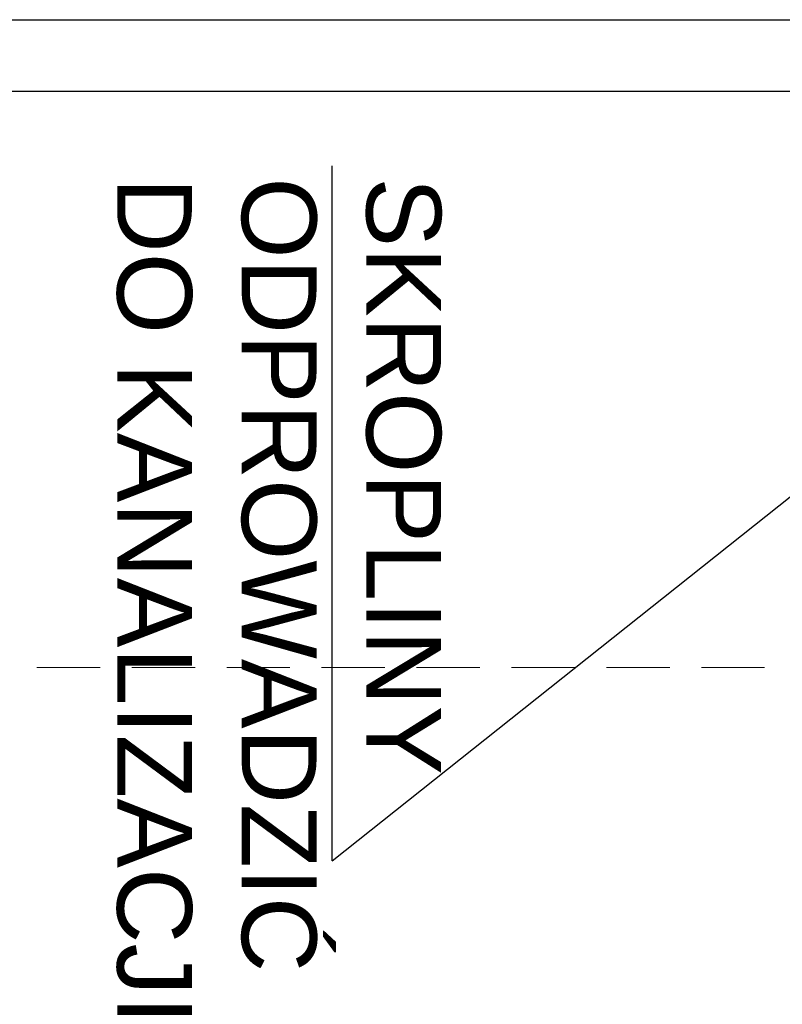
# Model space of a CAD drawing. Header units: millimetres. Extents: x 14400 to 93787, y -21104 to 39413.
# Tile 190 of 256: x 23712 to 23865, y 17998 to 18195. Entities that reach past the tile are written whole.
import ezdxf

# ---------------------------------------------------------------- set-up
doc = ezdxf.new("R2010")
doc.units = ezdxf.units.MM
doc.linetypes.add('HIDDEN', pattern=[9.525, 6.35, -3.175])
doc.layers.add('FL_KOTLOWNIA', color=7, linetype='Continuous')
doc.layers.add('Widok', color=1, linetype='Continuous', lineweight=15)
doc.styles.get("Standard").update_dxf_attribs({"font": 'arial.ttf'})

msp = doc.modelspace()

# ---------------------------------------------------------------- linework, layer by layer
at = {"layer": 'FL_KOTLOWNIA', "color": 1, "lineweight": 30}
msp.add_line((23248.27328, 18195.34333), (23938.01047, 18195.34333), dxfattribs=at)
at = {"layer": 'FL_KOTLOWNIA', "color": 5, "lineweight": 30}
msp.add_line((23230.98216, 18181.01903), (23938.01047, 18181.01903), dxfattribs=at)
at = {"layer": 'FL_KOTLOWNIA'}
for q in [(23775.04306, 18166.05601), (23880.99886, 18110.80247)]:
    msp.add_line((23775.04306, 18026.57298), q, dxfattribs=at)
at = {"layer": 'Widok', "color": 8, "linetype": 'HIDDEN', "ltscale": 2}
msp.add_lwpolyline([(23487.18233, 16446.36372), (23487.18233, 18065.36372), (25317.18233, 18065.36372)], dxfattribs=at)

# ---------------------------------------------------------------- texts
at = {"layer": 'FL_KOTLOWNIA', "insert": (23796.91554, 18163.70645), "char_height": 15, "width": 430.3612528, "attachment_point": 1, "rotation": 270}
msp.add_mtext('SKROPLINY\\PODPROWADZIĆ\\PDO KANALIZACJI', dxfattribs=at)

doc.saveas('drawing.dxf')
